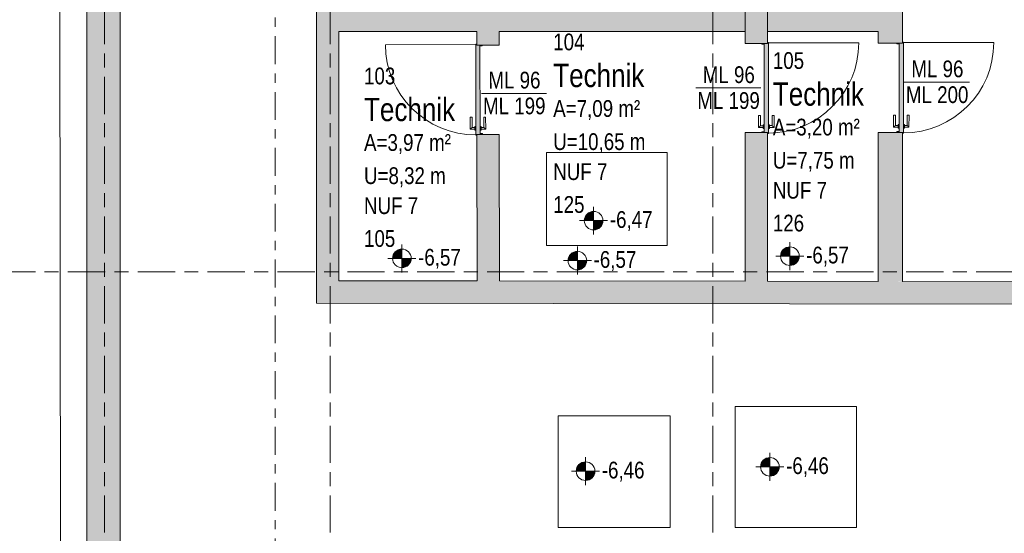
# Model space of a CAD drawing. Header units: metres. Extents: x -39 to 114, y -54 to 869.
# Tile 23 of 44: x -14.79 to -4.22, y -2.83 to 2.69. Entities that reach past the tile are written whole.
import ezdxf

# ---------------------------------------------------------------- set-up
doc = ezdxf.new("R2010")
doc.units = ezdxf.units.M
doc.linetypes.add('_Rasterlinie_', pattern=[0.75, 0.4, -0.1, 0.15, -0.1])
doc.linetypes.add('_Schnittlinie_', pattern=[0.6, 0.3, -0.1, 0.1, -0.1])
for name, color, linetype, lineweight in [('A_Geschossdecken', 7, 'Continuous', 5), ('A_Hoehenkoten', 124, 'Continuous', 5), ('A_Raster', 128, 'Continuous', 5), ('A_Raum-Txt', 16, 'Continuous', 5), ('A_Symbol-S_A', 172, 'Continuous', 5), ('A_Tuer', 128, 'Continuous', 5), ('A_Türen_Element', 128, 'Continuous', 5), ('A_Türen_Rahmen', 128, 'Continuous', 5), ('A_Wand', 244, 'Continuous', 5), ('A_Wand_Schraff', 1, 'Continuous', 5), ('A_Öffnung', 128, 'Continuous', 5)]:
    doc.layers.add(name, color=color, linetype=linetype, lineweight=lineweight)
doc.styles.add('Arial', font='arial.ttf', dxfattribs={"width": 0.8, "height": 0.18})
doc.styles.add('Arial_B', font='txt', dxfattribs={"width": 0.8, "height": 0.25})

# ---------------------------------------------------------------- blocks, each defined once
blk = doc.blocks.new('TU DF 1 - Stahl-Eckzarge flächenbündig - DL - 940 x 1980-8580527-A-E-2- OK FFB')
at = {"layer": 'A_Tuer', "lineweight": 9}
h = blk.add_hatch(color=253, dxfattribs=at)
h.paths.add_polyline_path([(-0.49, 0.13), (-0.49, 0.12), (-0.488, 0.12), (-0.488, 0.128), (-0.485, 0.13)], flags=0)
h.paths.add_polyline_path([(-0.487, 0.128), (-0.487, 0.12), (-0.485, 0.12), (-0.485, 0.13)], flags=0)
h.paths.add_polyline_path([(-0.48, 0.085), (-0.48, 0.083), (-0.472, 0.083), (-0.472, 0.062), (-0.478, 0.062), (-0.478, 0.07), (-0.48, 0.07), (-0.48, 0.06), (-0.47, 0.06), (-0.47, 0.085), (-0.48, 0.085)], flags=0)
h.paths.add_polyline_path([(0.47, 0.085), (0.47, 0.06), (0.48, 0.06), (0.48, 0.07), (0.478, 0.07), (0.478, 0.062), (0.472, 0.062), (0.472, 0.083), (0.48, 0.083), (0.48, 0.085)], flags=0)
h.paths.add_polyline_path([(0.485, 0.13), (0.485, 0.12), (0.487, 0.12), (0.487, 0.128)], flags=0)
h.paths.add_polyline_path([(0.485, 0.13), (0.488, 0.128), (0.488, 0.12), (0.49, 0.12), (0.49, 0.13)], flags=0)
blk.add_hatch(color=253, dxfattribs=at).paths.add_polyline_path([(-0.481, 0.13), (-0.481, 0.12), (-0.48, 0.12), (-0.48, 0.085), (0.48, 0.085), (0.481, 0.13), (-0.468, 0.13)], flags=0)
at = {"layer": 'A_Tuer', "color": 250, "lineweight": 9}
for p, q in [((-0.435, 0.14), (-0.435, 0.13)), ((-0.435, 0.14), (-0.395, 0.14)), ((-0.425, 0.19), (-0.425, 0.14)), ((-0.295, 0.19), (-0.425, 0.19)), ((-0.425, 0.19), (-0.425, 0.14)), ((-0.295, 0.19), (-0.425, 0.19)), ((-0.405, 0.14), (-0.405, 0.17)), ((-0.405, 0.17), (-0.295, 0.17)), ((-0.405, 0.14), (-0.405, 0.17)), ((-0.405, 0.17), (-0.295, 0.17)), ((-0.395, 0.13), (-0.395, 0.14)), ((-0.295, 0.19), (-0.295, 0.17)), ((-0.295, 0.19), (-0.295, 0.17)), ((-0.435, 0.085), (-0.435, 0.075)), ((-0.395, 0.075), (-0.435, 0.075)), ((-0.425, 0.075), (-0.425, 0.025)), ((-0.425, 0.075), (-0.425, 0.025)), ((-0.425, 0.025), (-0.295, 0.025)), ((-0.425, 0.025), (-0.295, 0.025)), ((-0.405, 0.045), (-0.405, 0.075)), ((-0.405, 0.045), (-0.405, 0.075)), ((-0.295, 0.045), (-0.405, 0.045)), ((-0.295, 0.045), (-0.405, 0.045)), ((-0.395, 0.075), (-0.395, 0.085)), ((-0.295, 0.045), (-0.295, 0.025)), ((-0.295, 0.045), (-0.295, 0.025))]:
    blk.add_line(p, q, dxfattribs=at)
for points in [[(-0.405, 0.17), (-0.405, 0.17), (-0.405, 0.17), (-0.406, 0.171), (-0.406, 0.171), (-0.407, 0.172), (-0.407, 0.172), (-0.408, 0.173), (-0.409, 0.174), (-0.41, 0.175), (-0.411, 0.176), (-0.411, 0.176), (-0.412, 0.177), (-0.412, 0.177), (-0.413, 0.178), (-0.414, 0.179), (-0.414, 0.179), (-0.415, 0.18), (-0.416, 0.181), (-0.416, 0.181), (-0.417, 0.182), (-0.418, 0.183), (-0.418, 0.183), (-0.419, 0.184), (-0.419, 0.184), (-0.42, 0.185), (-0.421, 0.186), (-0.421, 0.186), (-0.422, 0.187), (-0.423, 0.188), (-0.423, 0.188), (-0.424, 0.189), (-0.424, 0.189), (-0.425, 0.19), (-0.425, 0.19), (-0.425, 0.19)], [(-0.405, 0.17), (-0.405, 0.17), (-0.405, 0.17), (-0.406, 0.171), (-0.406, 0.171), (-0.407, 0.172), (-0.407, 0.172), (-0.408, 0.173), (-0.409, 0.174), (-0.41, 0.175), (-0.411, 0.176), (-0.411, 0.176), (-0.412, 0.177), (-0.412, 0.177), (-0.413, 0.178), (-0.414, 0.179), (-0.414, 0.179), (-0.415, 0.18), (-0.416, 0.181), (-0.416, 0.181), (-0.417, 0.182), (-0.418, 0.183), (-0.418, 0.183), (-0.419, 0.184), (-0.419, 0.184), (-0.42, 0.185), (-0.421, 0.186), (-0.421, 0.186), (-0.422, 0.187), (-0.423, 0.188), (-0.423, 0.188), (-0.424, 0.189), (-0.424, 0.189), (-0.425, 0.19), (-0.425, 0.19), (-0.425, 0.19)], [(-0.425, 0.025), (-0.425, 0.025), (-0.425, 0.025), (-0.424, 0.026), (-0.424, 0.026), (-0.423, 0.027), (-0.423, 0.027), (-0.422, 0.028), (-0.421, 0.029), (-0.42, 0.03), (-0.419, 0.031), (-0.419, 0.031), (-0.418, 0.032), (-0.418, 0.032), (-0.417, 0.033), (-0.416, 0.034), (-0.416, 0.034), (-0.415, 0.035), (-0.414, 0.036), (-0.414, 0.036), (-0.413, 0.037), (-0.412, 0.038), (-0.412, 0.038), (-0.411, 0.039), (-0.411, 0.039), (-0.41, 0.04), (-0.409, 0.041), (-0.409, 0.041), (-0.408, 0.042), (-0.407, 0.043), (-0.407, 0.043), (-0.406, 0.044), (-0.406, 0.044), (-0.405, 0.045), (-0.405, 0.045), (-0.405, 0.045)], [(-0.425, 0.025), (-0.425, 0.025), (-0.425, 0.025), (-0.424, 0.026), (-0.424, 0.026), (-0.423, 0.027), (-0.423, 0.027), (-0.422, 0.028), (-0.421, 0.029), (-0.42, 0.03), (-0.419, 0.031), (-0.419, 0.031), (-0.418, 0.032), (-0.418, 0.032), (-0.417, 0.033), (-0.416, 0.034), (-0.416, 0.034), (-0.415, 0.035), (-0.414, 0.036), (-0.414, 0.036), (-0.413, 0.037), (-0.412, 0.038), (-0.412, 0.038), (-0.411, 0.039), (-0.411, 0.039), (-0.41, 0.04), (-0.409, 0.041), (-0.409, 0.041), (-0.408, 0.042), (-0.407, 0.043), (-0.407, 0.043), (-0.406, 0.044), (-0.406, 0.044), (-0.405, 0.045), (-0.405, 0.045), (-0.405, 0.045)]]:
    blk.add_open_spline(points, degree=3, knots=[0, 0, 0, 0, 0.083333, 0.125, 0.166667, 0.208333, 0.229167, 0.25, 0.291667, 0.333333, 0.354167, 0.375, 0.395833, 0.416667, 0.4375, 0.458333, 0.479167, 0.5, 0.520833, 0.541667, 0.5625, 0.583333, 0.604167, 0.625, 0.645833, 0.666667, 0.6875, 0.708333, 0.75, 0.770833, 0.791667, 0.833333, 0.875, 0.916667, 1, 1, 1, 1], dxfattribs=at)
at = {"layer": 'A_Türen_Element', "color": 250, "lineweight": 9}
for p, q in [((-0.481, 0.13), (0.481, 0.13)), ((-0.481, 0.12), (-0.481, 0.13)), ((0.481, 0.13), (0.481, 0.12)), ((0.48, 0.085), (-0.48, 0.085))]:
    blk.add_line(p, q, dxfattribs=at)
at = {"layer": 'A_Türen_Rahmen', "color": 250, "lineweight": 9}
for p, q in [((-0.485, 0.13), (-0.49, 0.13)), ((-0.49, 0.13), (-0.49, 0.12)), ((-0.488, 0.12), (-0.488, 0.128)), ((-0.488, 0.128), (-0.487, 0.128)), ((-0.487, 0.128), (-0.487, 0.12)), ((-0.485, 0.12), (-0.485, 0.13)), ((0.49, 0.13), (0.485, 0.13)), ((0.485, 0.13), (0.485, 0.12)), ((0.487, 0.12), (0.487, 0.128)), ((0.487, 0.128), (0.488, 0.128)), ((0.488, 0.128), (0.488, 0.12)), ((0.49, 0.12), (0.49, 0.13)), ((-0.47, 0.085), (-0.48, 0.085)), ((-0.48, 0.083), (-0.472, 0.083)), ((-0.478, 0.07), (-0.48, 0.07)), ((-0.48, 0.06), (-0.47, 0.06)), ((-0.478, 0.062), (-0.478, 0.07)), ((-0.472, 0.062), (-0.478, 0.062)), ((-0.472, 0.083), (-0.472, 0.062)), ((-0.47, 0.06), (-0.47, 0.085)), ((0.48, 0.085), (0.47, 0.085)), ((0.47, 0.085), (0.47, 0.06)), ((0.47, 0.06), (0.48, 0.06)), ((0.472, 0.062), (0.472, 0.083)), ((0.472, 0.083), (0.48, 0.083)), ((0.478, 0.062), (0.472, 0.062)), ((0.48, 0.07), (0.478, 0.07)), ((0.478, 0.07), (0.478, 0.062))]:
    blk.add_line(p, q, dxfattribs=at)
at = {"layer": 'A_Öffnung', "color": 250, "lineweight": 9}
blk.add_line((0.485, 0.13), (0.485, 1.1), dxfattribs=at)
blk.add_arc((0.485, 0.13), 0.97, 90, 180, dxfattribs=at)
blk = doc.blocks.new('TU DF 1 - Stahl-Eckzarge flächenbündig - DL - 940 x 1980-8580528-A-E-2- OK FFB')
at = {"layer": 'A_Tuer', "lineweight": 9}
h = blk.add_hatch(color=253, dxfattribs=at)
h.paths.add_polyline_path([(-0.49, -0.12), (-0.49, -0.13), (-0.487, -0.129), (-0.488, -0.128), (-0.488, -0.12)], flags=0)
h.paths.add_polyline_path([(-0.487, -0.12), (-0.487, -0.128), (-0.485, -0.13), (-0.485, -0.12), (-0.487, -0.12)], flags=0)
h.paths.add_polyline_path([(-0.48, -0.06), (-0.48, -0.07), (-0.478, -0.07), (-0.478, -0.062), (-0.472, -0.062), (-0.472, -0.083), (-0.48, -0.083), (-0.48, -0.085), (-0.47, -0.085), (-0.47, -0.06), (-0.48, -0.06)], flags=0)
h.paths.add_polyline_path([(0.47, -0.06), (0.47, -0.085), (0.48, -0.084), (0.48, -0.083), (0.472, -0.083), (0.472, -0.062), (0.478, -0.062), (0.478, -0.07), (0.48, -0.07), (0.48, -0.06)], flags=0)
h.paths.add_polyline_path([(0.485, -0.13), (0.49, -0.13), (0.49, -0.12), (0.488, -0.12), (0.488, -0.128)], flags=0)
h.paths.add_polyline_path([(0.485, -0.12), (0.485, -0.13), (0.487, -0.128), (0.487, -0.12)], flags=0)
blk.add_hatch(color=253, dxfattribs=at).paths.add_polyline_path([(-0.481, -0.12), (-0.481, -0.13), (0.481, -0.13), (0.48, -0.085), (-0.48, -0.085), (-0.48, -0.12)], flags=0)
at = {"layer": 'A_Tuer', "color": 250, "lineweight": 9}
for p, q in [((-0.435, -0.075), (-0.435, -0.085)), ((-0.435, -0.075), (-0.395, -0.075)), ((-0.425, -0.025), (-0.425, -0.075)), ((-0.295, -0.025), (-0.425, -0.025)), ((-0.425, -0.025), (-0.425, -0.075)), ((-0.295, -0.025), (-0.425, -0.025)), ((-0.405, -0.075), (-0.405, -0.045)), ((-0.405, -0.045), (-0.295, -0.045)), ((-0.405, -0.075), (-0.405, -0.045)), ((-0.405, -0.045), (-0.295, -0.045)), ((-0.395, -0.085), (-0.395, -0.075)), ((-0.295, -0.025), (-0.295, -0.045)), ((-0.295, -0.025), (-0.295, -0.045)), ((-0.435, -0.13), (-0.435, -0.14)), ((-0.395, -0.14), (-0.435, -0.14)), ((-0.425, -0.14), (-0.425, -0.19)), ((-0.425, -0.14), (-0.425, -0.19)), ((-0.425, -0.19), (-0.295, -0.19)), ((-0.425, -0.19), (-0.295, -0.19)), ((-0.405, -0.17), (-0.405, -0.14)), ((-0.405, -0.17), (-0.405, -0.14)), ((-0.295, -0.17), (-0.405, -0.17)), ((-0.295, -0.17), (-0.405, -0.17)), ((-0.395, -0.14), (-0.395, -0.13)), ((-0.295, -0.17), (-0.295, -0.19)), ((-0.295, -0.17), (-0.295, -0.19))]:
    blk.add_line(p, q, dxfattribs=at)
for points in [[(-0.405, -0.045), (-0.405, -0.045), (-0.405, -0.045), (-0.406, -0.044), (-0.406, -0.044), (-0.407, -0.043), (-0.407, -0.043), (-0.408, -0.042), (-0.409, -0.041), (-0.41, -0.04), (-0.411, -0.039), (-0.411, -0.039), (-0.412, -0.038), (-0.412, -0.038), (-0.413, -0.037), (-0.414, -0.036), (-0.414, -0.036), (-0.415, -0.035), (-0.416, -0.034), (-0.416, -0.034), (-0.417, -0.033), (-0.418, -0.032), (-0.418, -0.032), (-0.419, -0.031), (-0.419, -0.031), (-0.42, -0.03), (-0.421, -0.029), (-0.421, -0.029), (-0.422, -0.028), (-0.423, -0.027), (-0.423, -0.027), (-0.424, -0.026), (-0.424, -0.026), (-0.425, -0.025), (-0.425, -0.025), (-0.425, -0.025)], [(-0.405, -0.045), (-0.405, -0.045), (-0.405, -0.045), (-0.406, -0.044), (-0.406, -0.044), (-0.407, -0.043), (-0.407, -0.043), (-0.408, -0.042), (-0.409, -0.041), (-0.41, -0.04), (-0.411, -0.039), (-0.411, -0.039), (-0.412, -0.038), (-0.412, -0.038), (-0.413, -0.037), (-0.414, -0.036), (-0.414, -0.036), (-0.415, -0.035), (-0.416, -0.034), (-0.416, -0.034), (-0.417, -0.033), (-0.418, -0.032), (-0.418, -0.032), (-0.419, -0.031), (-0.419, -0.031), (-0.42, -0.03), (-0.421, -0.029), (-0.421, -0.029), (-0.422, -0.028), (-0.423, -0.027), (-0.423, -0.027), (-0.424, -0.026), (-0.424, -0.026), (-0.425, -0.025), (-0.425, -0.025), (-0.425, -0.025)], [(-0.425, -0.19), (-0.425, -0.19), (-0.425, -0.19), (-0.424, -0.189), (-0.424, -0.189), (-0.423, -0.188), (-0.423, -0.188), (-0.422, -0.187), (-0.421, -0.186), (-0.42, -0.185), (-0.419, -0.184), (-0.419, -0.184), (-0.418, -0.183), (-0.418, -0.183), (-0.417, -0.182), (-0.416, -0.181), (-0.416, -0.181), (-0.415, -0.18), (-0.414, -0.179), (-0.414, -0.179), (-0.413, -0.178), (-0.412, -0.177), (-0.412, -0.177), (-0.411, -0.176), (-0.411, -0.176), (-0.41, -0.175), (-0.409, -0.174), (-0.409, -0.174), (-0.408, -0.173), (-0.407, -0.172), (-0.407, -0.172), (-0.406, -0.171), (-0.406, -0.171), (-0.405, -0.17), (-0.405, -0.17), (-0.405, -0.17)], [(-0.425, -0.19), (-0.425, -0.19), (-0.425, -0.19), (-0.424, -0.189), (-0.424, -0.189), (-0.423, -0.188), (-0.423, -0.188), (-0.422, -0.187), (-0.421, -0.186), (-0.42, -0.185), (-0.419, -0.184), (-0.419, -0.184), (-0.418, -0.183), (-0.418, -0.183), (-0.417, -0.182), (-0.416, -0.181), (-0.416, -0.181), (-0.415, -0.18), (-0.414, -0.179), (-0.414, -0.179), (-0.413, -0.178), (-0.412, -0.177), (-0.412, -0.177), (-0.411, -0.176), (-0.411, -0.176), (-0.41, -0.175), (-0.409, -0.174), (-0.409, -0.174), (-0.408, -0.173), (-0.407, -0.172), (-0.407, -0.172), (-0.406, -0.171), (-0.406, -0.171), (-0.405, -0.17), (-0.405, -0.17), (-0.405, -0.17)]]:
    blk.add_open_spline(points, degree=3, knots=[0, 0, 0, 0, 0.083333, 0.125, 0.166667, 0.208333, 0.229167, 0.25, 0.291667, 0.333333, 0.354167, 0.375, 0.395833, 0.416667, 0.4375, 0.458333, 0.479167, 0.5, 0.520833, 0.541667, 0.5625, 0.583333, 0.604167, 0.625, 0.645833, 0.666667, 0.6875, 0.708333, 0.75, 0.770833, 0.791667, 0.833333, 0.875, 0.916667, 1, 1, 1, 1], dxfattribs=at)
at = {"layer": 'A_Türen_Element', "color": 250, "lineweight": 9}
for p, q in [((0.48, -0.085), (-0.48, -0.085)), ((-0.481, -0.12), (-0.481, -0.13)), ((-0.481, -0.13), (0.481, -0.13)), ((0.481, -0.13), (0.481, -0.12))]:
    blk.add_line(p, q, dxfattribs=at)
at = {"layer": 'A_Türen_Rahmen', "color": 250, "lineweight": 9}
for p, q in [((-0.48, -0.06), (-0.47, -0.06)), ((-0.478, -0.07), (-0.48, -0.07)), ((-0.48, -0.083), (-0.472, -0.083)), ((-0.47, -0.085), (-0.48, -0.085)), ((-0.478, -0.062), (-0.478, -0.07)), ((-0.472, -0.062), (-0.478, -0.062)), ((-0.472, -0.083), (-0.472, -0.062)), ((-0.47, -0.06), (-0.47, -0.085)), ((0.47, -0.06), (0.48, -0.06)), ((0.47, -0.085), (0.47, -0.06)), ((0.48, -0.085), (0.47, -0.085)), ((0.472, -0.062), (0.472, -0.083)), ((0.478, -0.062), (0.472, -0.062)), ((0.472, -0.083), (0.48, -0.083)), ((0.478, -0.07), (0.478, -0.062)), ((0.48, -0.07), (0.478, -0.07)), ((-0.49, -0.13), (-0.49, -0.12)), ((-0.485, -0.13), (-0.49, -0.13)), ((-0.488, -0.12), (-0.488, -0.128)), ((-0.488, -0.128), (-0.487, -0.128)), ((-0.487, -0.128), (-0.487, -0.12)), ((-0.485, -0.12), (-0.485, -0.13)), ((0.485, -0.13), (0.485, -0.12)), ((0.49, -0.13), (0.485, -0.13)), ((0.487, -0.12), (0.487, -0.128)), ((0.487, -0.128), (0.488, -0.128)), ((0.488, -0.128), (0.488, -0.12)), ((0.49, -0.12), (0.49, -0.13))]:
    blk.add_line(p, q, dxfattribs=at)
at = {"layer": 'A_Öffnung', "color": 250, "lineweight": 9}
blk.add_line((0.485, -0.13), (0.485, -1.1), dxfattribs=at)
blk.add_arc((0.485, -0.13), 0.97, 180, 270, dxfattribs=at)
blk = doc.blocks.new('TU DF 1 - Stahl-Eckzarge flächenbündig - DL - 940 x 1990-V17-A-E-2- OK FFB')
at = {"layer": 'A_Tuer', "lineweight": 9}
h = blk.add_hatch(color=253, dxfattribs=at)
h.paths.add_polyline_path([(-0.49, -0.14), (-0.485, -0.14), (-0.488, -0.138), (-0.488, -0.13), (-0.49, -0.13)], flags=0)
h.paths.add_polyline_path([(-0.487, -0.138), (-0.485, -0.14), (-0.485, -0.13), (-0.487, -0.13)], flags=0)
h.paths.add_polyline_path([(-0.48, -0.095), (-0.47, -0.095), (-0.47, -0.07), (-0.48, -0.07), (-0.48, -0.08), (-0.478, -0.08), (-0.478, -0.072), (-0.472, -0.072), (-0.472, -0.093), (-0.48, -0.093), (-0.48, -0.094)], flags=0)
h.paths.add_polyline_path([(0.47, -0.095), (0.48, -0.094), (0.48, -0.093), (0.472, -0.093), (0.472, -0.072), (0.478, -0.072), (0.478, -0.08), (0.48, -0.08), (0.48, -0.07), (0.47, -0.07)], flags=0)
h.paths.add_polyline_path([(0.485, -0.14), (0.49, -0.14), (0.49, -0.13), (0.488, -0.13), (0.488, -0.138)], flags=0)
h.paths.add_polyline_path([(0.485, -0.14), (0.487, -0.138), (0.487, -0.13), (0.485, -0.13), (0.485, -0.131)], flags=0)
blk.add_hatch(color=253, dxfattribs=at).paths.add_polyline_path([(-0.481, -0.14), (0.481, -0.14), (0.48, -0.095), (-0.48, -0.095), (-0.481, -0.13)], flags=0)
at = {"layer": 'A_Tuer', "color": 250, "lineweight": 9}
for p, q in [((-0.435, -0.085), (-0.435, -0.095)), ((-0.435, -0.085), (-0.395, -0.085)), ((-0.425, -0.035), (-0.425, -0.085)), ((-0.295, -0.035), (-0.425, -0.035)), ((-0.425, -0.035), (-0.425, -0.085)), ((-0.295, -0.035), (-0.425, -0.035)), ((-0.405, -0.085), (-0.405, -0.055)), ((-0.405, -0.055), (-0.295, -0.055)), ((-0.405, -0.085), (-0.405, -0.055)), ((-0.405, -0.055), (-0.295, -0.055)), ((-0.395, -0.095), (-0.395, -0.085)), ((-0.295, -0.035), (-0.295, -0.055)), ((-0.295, -0.035), (-0.295, -0.055)), ((-0.435, -0.14), (-0.435, -0.15)), ((-0.395, -0.15), (-0.435, -0.15)), ((-0.425, -0.15), (-0.425, -0.2)), ((-0.425, -0.15), (-0.425, -0.2)), ((-0.425, -0.2), (-0.295, -0.2)), ((-0.425, -0.2), (-0.295, -0.2)), ((-0.405, -0.18), (-0.405, -0.15)), ((-0.405, -0.18), (-0.405, -0.15)), ((-0.295, -0.18), (-0.405, -0.18)), ((-0.295, -0.18), (-0.405, -0.18)), ((-0.395, -0.15), (-0.395, -0.14)), ((-0.295, -0.18), (-0.295, -0.2)), ((-0.295, -0.18), (-0.295, -0.2))]:
    blk.add_line(p, q, dxfattribs=at)
for points in [[(-0.405, -0.055), (-0.405, -0.055), (-0.405, -0.055), (-0.406, -0.054), (-0.406, -0.054), (-0.407, -0.053), (-0.407, -0.053), (-0.408, -0.052), (-0.409, -0.051), (-0.41, -0.05), (-0.411, -0.049), (-0.411, -0.049), (-0.412, -0.048), (-0.412, -0.048), (-0.413, -0.047), (-0.414, -0.046), (-0.414, -0.046), (-0.415, -0.045), (-0.416, -0.044), (-0.416, -0.044), (-0.417, -0.043), (-0.418, -0.042), (-0.418, -0.042), (-0.419, -0.041), (-0.419, -0.041), (-0.42, -0.04), (-0.421, -0.039), (-0.421, -0.039), (-0.422, -0.038), (-0.423, -0.037), (-0.423, -0.037), (-0.424, -0.036), (-0.424, -0.036), (-0.425, -0.035), (-0.425, -0.035), (-0.425, -0.035)], [(-0.405, -0.055), (-0.405, -0.055), (-0.405, -0.055), (-0.406, -0.054), (-0.406, -0.054), (-0.407, -0.053), (-0.407, -0.053), (-0.408, -0.052), (-0.409, -0.051), (-0.41, -0.05), (-0.411, -0.049), (-0.411, -0.049), (-0.412, -0.048), (-0.412, -0.048), (-0.413, -0.047), (-0.414, -0.046), (-0.414, -0.046), (-0.415, -0.045), (-0.416, -0.044), (-0.416, -0.044), (-0.417, -0.043), (-0.418, -0.042), (-0.418, -0.042), (-0.419, -0.041), (-0.419, -0.041), (-0.42, -0.04), (-0.421, -0.039), (-0.421, -0.039), (-0.422, -0.038), (-0.423, -0.037), (-0.423, -0.037), (-0.424, -0.036), (-0.424, -0.036), (-0.425, -0.035), (-0.425, -0.035), (-0.425, -0.035)], [(-0.425, -0.2), (-0.425, -0.2), (-0.425, -0.2), (-0.424, -0.199), (-0.424, -0.199), (-0.423, -0.198), (-0.423, -0.198), (-0.422, -0.197), (-0.421, -0.196), (-0.42, -0.195), (-0.419, -0.194), (-0.419, -0.194), (-0.418, -0.193), (-0.418, -0.193), (-0.417, -0.192), (-0.416, -0.191), (-0.416, -0.191), (-0.415, -0.19), (-0.414, -0.189), (-0.414, -0.189), (-0.413, -0.188), (-0.412, -0.187), (-0.412, -0.187), (-0.411, -0.186), (-0.411, -0.186), (-0.41, -0.185), (-0.409, -0.184), (-0.409, -0.184), (-0.408, -0.183), (-0.407, -0.182), (-0.407, -0.182), (-0.406, -0.181), (-0.406, -0.181), (-0.405, -0.18), (-0.405, -0.18), (-0.405, -0.18)], [(-0.425, -0.2), (-0.425, -0.2), (-0.425, -0.2), (-0.424, -0.199), (-0.424, -0.199), (-0.423, -0.198), (-0.423, -0.198), (-0.422, -0.197), (-0.421, -0.196), (-0.42, -0.195), (-0.419, -0.194), (-0.419, -0.194), (-0.418, -0.193), (-0.418, -0.193), (-0.417, -0.192), (-0.416, -0.191), (-0.416, -0.191), (-0.415, -0.19), (-0.414, -0.189), (-0.414, -0.189), (-0.413, -0.188), (-0.412, -0.187), (-0.412, -0.187), (-0.411, -0.186), (-0.411, -0.186), (-0.41, -0.185), (-0.409, -0.184), (-0.409, -0.184), (-0.408, -0.183), (-0.407, -0.182), (-0.407, -0.182), (-0.406, -0.181), (-0.406, -0.181), (-0.405, -0.18), (-0.405, -0.18), (-0.405, -0.18)]]:
    blk.add_open_spline(points, degree=3, knots=[0, 0, 0, 0, 0.083333, 0.125, 0.166667, 0.208333, 0.229167, 0.25, 0.291667, 0.333333, 0.354167, 0.375, 0.395833, 0.416667, 0.4375, 0.458333, 0.479167, 0.5, 0.520833, 0.541667, 0.5625, 0.583333, 0.604167, 0.625, 0.645833, 0.666667, 0.6875, 0.708333, 0.75, 0.770833, 0.791667, 0.833333, 0.875, 0.916667, 1, 1, 1, 1], dxfattribs=at)
at = {"layer": 'A_Türen_Element', "color": 250, "lineweight": 9}
for p, q in [((0.48, -0.095), (-0.48, -0.095)), ((-0.481, -0.13), (-0.481, -0.14)), ((-0.481, -0.14), (0.481, -0.14)), ((0.481, -0.14), (0.481, -0.13))]:
    blk.add_line(p, q, dxfattribs=at)
at = {"layer": 'A_Türen_Rahmen', "color": 250, "lineweight": 9}
for p, q in [((-0.48, -0.07), (-0.47, -0.07)), ((-0.478, -0.08), (-0.48, -0.08)), ((-0.48, -0.093), (-0.472, -0.093)), ((-0.47, -0.095), (-0.48, -0.095)), ((-0.478, -0.072), (-0.478, -0.08)), ((-0.472, -0.072), (-0.478, -0.072)), ((-0.472, -0.093), (-0.472, -0.072)), ((-0.47, -0.07), (-0.47, -0.095)), ((0.47, -0.07), (0.48, -0.07)), ((0.47, -0.095), (0.47, -0.07)), ((0.48, -0.095), (0.47, -0.095)), ((0.472, -0.072), (0.472, -0.093)), ((0.478, -0.072), (0.472, -0.072)), ((0.472, -0.093), (0.48, -0.093)), ((0.478, -0.08), (0.478, -0.072)), ((0.48, -0.08), (0.478, -0.08)), ((-0.49, -0.14), (-0.49, -0.13)), ((-0.485, -0.14), (-0.49, -0.14)), ((-0.488, -0.13), (-0.488, -0.138)), ((-0.488, -0.138), (-0.487, -0.138)), ((-0.487, -0.138), (-0.487, -0.13)), ((-0.485, -0.13), (-0.485, -0.14)), ((0.485, -0.14), (0.485, -0.13)), ((0.49, -0.14), (0.485, -0.14)), ((0.487, -0.13), (0.487, -0.138)), ((0.487, -0.138), (0.488, -0.138)), ((0.488, -0.138), (0.488, -0.13)), ((0.49, -0.13), (0.49, -0.14))]:
    blk.add_line(p, q, dxfattribs=at)
at = {"layer": 'A_Öffnung', "color": 250, "lineweight": 9}
blk.add_line((0.485, -0.14), (0.485, -1.11), dxfattribs=at)
blk.add_arc((0.485, -0.14), 0.97, 180, 270, dxfattribs=at)
blk = doc.blocks.new('Höhenkoten - Kreuz gefüllt-6114407-A-E-2- OK FFB')
at = {"layer": 'A_Hoehenkoten'}
h = blk.add_hatch(color=256, dxfattribs=at)
edge = h.paths.add_edge_path(flags=0)
edge.add_line((0.001, 0.0014), (0, 0.0014))
edge.add_line((0, 0.0014), (0, 0.0024))
edge.add_arc((0, 0.0014), 0.001, 0, 90, ccw=False)
h = blk.add_hatch(color=256, dxfattribs=at)
edge = h.paths.add_edge_path(flags=0)
edge.add_line((-0.001, 0.0014), (0, 0.0014))
edge.add_line((0, 0.0014), (0, 0.0004))
edge.add_arc((0, 0.0014), 0.001, 180, 270, ccw=False)
for p, q in [((0, 0.0029), (0, -0.0001)), ((0, 0.0014), (0, 0.0024)), ((0, 0.0024), (0, 0.0014)), ((0, 0.0024), (0, 0.0014)), ((0, 0.0014), (0, 0.0024)), ((-0.0015, 0.0014), (0.0015, 0.0014)), ((-0.001, 0.0014), (0, 0.0014)), ((0, 0.0014), (-0.001, 0.0014)), ((0, 0.0014), (-0.001, 0.0014)), ((-0.001, 0.0014), (0, 0.0014)), ((0.001, 0.0014), (0, 0.0014)), ((0, 0.0014), (0, 0.0004)), ((0, 0.0004), (0, 0.0014)), ((0, 0.0014), (0.001, 0.0014)), ((0, 0.0014), (0.001, 0.0014)), ((0.001, 0.0014), (0, 0.0014)), ((0, 0.0014), (0, 0.0004)), ((0, 0.0004), (0, 0.0014))]:
    blk.add_line(p, q, dxfattribs=at)
for start, end in [(90, 180), (90, 180), (360, 90), (360, 90), (180, 270), (180, 270), (270, 0), (270, 360)]:
    blk.add_arc((0, 0.0014), 0.001, start, end, dxfattribs=at)
blk = doc.blocks.new('Beschriftung Türen DL oder ML - Durchgangslichte mit Kennzeichen-6113498-A-E-2- OK FFB')
at = {"layer": 'A_Tuer'}
blk.add_line((0, 0.00349), (0, -0.00351), dxfattribs=at)

msp = doc.modelspace()

# ---------------------------------------------------------------- hatches: boundary and pattern name
at = {"layer": 'A_Wand_Schraff', "lineweight": 9}
h = msp.add_hatch(color=253, dxfattribs=at)
h.paths.add_polyline_path([(-9.6378, -0.1172), (-9.6399, 1.4585), (-9.8799, 1.4582), (-9.8778, -0.1168)], flags=0)
h.paths.add_polyline_path([(-9.8812, 2.4182), (-9.6412, 2.4185), (-9.6439, 4.4185), (-9.8839, 4.4182), (-9.8814, 2.5653)], flags=0)
h.paths.add_polyline_path([(-9.8852, 5.3782), (-9.6452, 5.3785), (-9.6479, 7.3585), (-9.8879, 7.3582), (-9.8854, 5.5153)], flags=0)
h.paths.add_polyline_path([(-9.8892, 8.3182), (-9.6492, 8.3185), (-9.6519, 10.2985), (-9.8919, 10.2982), (-9.8893, 8.3934)], flags=0)
h.paths.add_polyline_path([(-9.8932, 11.2582), (-9.6532, 11.2585), (-9.6558, 13.2185), (-9.8958, 13.2182), (-9.8933, 11.3953)], flags=0)
h.paths.add_polyline_path([(-9.8971, 14.1782), (-9.6571, 14.1785), (-9.6598, 16.1585), (-9.8998, 16.1582), (-9.8973, 14.3253)], flags=0)
h.paths.add_polyline_path([(-9.9011, 17.1182), (-9.6611, 17.1185), (-9.6638, 19.1135), (-9.9038, 19.1132), (-9.9013, 17.2803)], flags=0)
h.paths.add_polyline_path([(-9.9051, 20.0732), (-9.6651, 20.0735), (-9.6675, 21.8935), (-9.9075, 21.8932), (-9.9053, 20.2053)], flags=0)
h.paths.add_polyline_path([(-9.9088, 22.8532), (-9.6688, 22.8535), (-9.6694, 23.2465), (-9.9094, 23.2465)], flags=0)
for points in [[(-11.3605, -0.3547), (-11.3605, 22.7889), (-11.6005, 22.7026), (-11.6005, -0.3544)], [(-14.0691, -14.9757), (-13.7091, -14.9746), (-13.7091, 6.4166), (-14.0691, 6.4166), (-14.0691, -14.3286)], [(-3.0905, -0.3665), (-3.0905, -0.1265), (-11.3605, -0.1147), (-11.3605, -0.3547), (-4.2625, -0.3648)]]:
    msp.add_hatch(color=253, dxfattribs=at).paths.add_polyline_path(points, flags=0)
h = msp.add_hatch(color=253, dxfattribs=at)
h.paths.add_polyline_path([(-5.3111, -0.1233), (-5.31, 1.4797), (-5.57, 1.4798), (-5.5711, -0.1229)], flags=0)
h.paths.add_polyline_path([(-5.3093, 2.4397), (-5.308, 4.4121), (-5.568, 4.4123), (-5.5693, 2.4398)], flags=0)
h.paths.add_polyline_path([(-5.3073, 5.3721), (-5.3059, 7.3565), (-5.5659, 7.3567), (-5.5673, 5.3723)], flags=0)
h.paths.add_polyline_path([(-5.3053, 8.3165), (-5.3039, 10.2995), (-5.5639, 10.2997), (-5.5653, 8.3167)], flags=0)
h.paths.add_polyline_path([(-5.3033, 11.2595), (-5.3019, 13.2288), (-5.5619, 13.229), (-5.5633, 11.2597)], flags=0)
h.paths.add_polyline_path([(-5.3012, 14.1888), (-5.2999, 16.1726), (-5.5599, 16.1728), (-5.5612, 14.189)], flags=0)
h.paths.add_polyline_path([(-5.2992, 17.1326), (-5.2992, 17.1673), (-5.5592, 17.1441), (-5.5592, 17.1328)], flags=0)
h = msp.add_hatch(color=253, dxfattribs=at)
h.paths.add_polyline_path([(-6.7588, -0.1213), (-6.7591, 1.4768), (-6.9991, 1.4767), (-6.9988, -0.1209)], flags=0)
h.paths.add_polyline_path([(-6.9993, 2.4367), (-6.7593, 2.4368), (-6.7598, 4.4168), (-6.9998, 4.4167), (-6.9994, 2.7129)], flags=0)
h.paths.add_polyline_path([(-7, 5.3767), (-6.76, 5.3768), (-6.7604, 7.3568), (-7.0004, 7.3567), (-7, 5.5531)], flags=0)
h.paths.add_polyline_path([(-7.0006, 8.3167), (-6.7606, 8.3168), (-6.7611, 10.2968), (-7.0011, 10.2967), (-7.0006, 8.3934)], flags=0)
h.paths.add_polyline_path([(-7.0013, 11.2567), (-6.7613, 11.2568), (-6.7614, 11.7418), (-7.0014, 11.7417), (-7.0013, 11.3953)], flags=0)
h.paths.add_polyline_path([(-7.0016, 12.9917), (-6.7616, 12.9918), (-6.7617, 13.2368), (-7.0017, 13.2367), (-7.0016, 13.0088)], flags=0)
h.paths.add_polyline_path([(-7.0019, 14.1967), (-6.7619, 14.1968), (-6.7623, 16.1691), (-7.0023, 16.1691), (-7.0022, 15.494)], flags=0)
h = msp.add_hatch(color=253, dxfattribs=at)
h.paths.add_polyline_path([(-5.5692, 2.5653), (-5.5691, 2.8053), (-6.7594, 2.8053), (-6.7594, 2.5653), (-6.3266, 2.5653)], flags=0)
h.paths.add_polyline_path([(-7.3586, 2.5653), (-6.9994, 2.5653), (-6.9994, 2.8053), (-9.6417, 2.8053), (-9.6414, 2.5653), (-8.3906, 2.5653)], flags=0)
h.paths.add_polyline_path([(-9.8814, 2.5653), (-9.8817, 2.8053), (-11.3605, 2.8053), (-11.3605, 2.5653), (-10.4547, 2.5653)], flags=0)

# ---------------------------------------------------------------- linework, layer by layer
at = {"layer": 'A_Geschossdecken', "color": 253, "lineweight": 9}
for p, q in [((-14.3755, 22.108), (-14.331, -20.5786)), ((-7.8358, 1.2641), (-9.1307, 1.2641)), ((-9.1307, 1.2641), (-9.1307, 0.2641)), ((-7.8358, 0.2641), (-7.8358, 1.2641)), ((-9.1307, 0.2641), (-7.8358, 0.2641)), ((-5.8048, -1.4662), (-7.1048, -1.4662)), ((-7.1048, -1.4662), (-7.1048, -2.7662)), ((-5.8048, -2.7662), (-5.8048, -1.4662)), ((-7.8051, -1.5671), (-9.0051, -1.5671)), ((-9.0051, -1.5671), (-9.0051, -2.7671)), ((-7.8051, -2.7671), (-7.8051, -1.5671)), ((-9.0051, -2.7671), (-7.8051, -2.7671)), ((-7.1048, -2.7662), (-5.8048, -2.7662))]:
    msp.add_line(p, q, dxfattribs=at)
at = {"layer": 'A_Raster', "linetype": '_Rasterlinie_', "lineweight": 9}
for p, q in [((-13.8786, -53.073), (-13.8786, 37.0725)), ((-11.4542, -53.073), (-11.4542, 37.0725)), ((-7.346, -53.073), (-7.346, 37.0725)), ((31.1297, -0.0184), (-37.7073, -0.0184))]:
    msp.add_line(p, q, dxfattribs=at)
at = {"layer": 'A_Symbol-S_A', "linetype": '_Schnittlinie_', "lineweight": 9}
msp.add_line((-12.0459, -31.9872), (-12.0459, 27.094), dxfattribs=at)
at = {"layer": 'A_Wand', "color": 250, "lineweight": 9}
for p, q in [((-11.6005, 22.7026), (-11.6005, -0.3544)), ((-14.0691, 6.4166), (-14.0691, -15.2557)), ((-13.7091, -14.9747), (-13.7091, 6.4166)), ((-6.9998, 4.4167), (-6.9993, 2.4367)), ((-6.7593, 2.4368), (-6.7598, 4.4168)), ((-5.3093, 2.4397), (-5.308, 4.4121)), ((-11.3605, 2.5653), (-9.8814, 2.5653)), ((-11.3605, -0.1147), (-11.3605, 2.5653)), ((-9.8814, 2.5653), (-9.8812, 2.4182)), ((-9.6412, 2.4185), (-9.6414, 2.5653)), ((-9.6414, 2.5653), (-6.9994, 2.5653)), ((-6.7594, 2.5653), (-5.5692, 2.5653)), ((-5.5692, 2.5653), (-5.5693, 2.4398)), ((-6.9993, 2.4367), (-6.7593, 2.4368)), ((-5.5693, 2.4398), (-5.3093, 2.4397)), ((-9.8812, 2.4182), (-9.6412, 2.4185)), ((-9.6399, 1.4585), (-9.8799, 1.4582)), ((-9.8799, 1.4582), (-9.8778, -0.1168)), ((-9.6378, -0.1172), (-9.6399, 1.4585)), ((-6.7591, 1.4768), (-6.9991, 1.4767)), ((-6.9991, 1.4767), (-6.9988, -0.1209)), ((-6.7588, -0.1213), (-6.7591, 1.4768)), ((-5.57, 1.4798), (-5.5711, -0.1229)), ((-5.31, 1.4797), (-5.57, 1.4798)), ((-5.3111, -0.1233), (-5.31, 1.4797)), ((-9.8778, -0.1168), (-11.3605, -0.1147)), ((-6.9988, -0.1209), (-9.6378, -0.1172)), ((-5.5711, -0.1229), (-6.7588, -0.1213)), ((-3.3305, -0.1261), (-5.3111, -0.1233)), ((-11.6005, -0.3544), (-3.0905, -0.3665))]:
    msp.add_line(p, q, dxfattribs=at)

# ---------------------------------------------------------------- block references
at = {"layer": 'A_Hoehenkoten', "extrusion": (0, 0, -1), "xscale": 99.99999999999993, "yscale": 99.99999999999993, "zscale": 99.99999999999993}
for p in [(8.626, 0.3908), (10.6848, -0.0148), (8.8004, -0.0387), (6.5186, 0.009), (6.7334, -2.255), (8.7124, -2.3024)]:
    msp.add_blockref('Höhenkoten - Kreuz gefüllt-6114407-A-E-2- OK FFB', p, dxfattribs=at)
at = {"layer": 'A_Tuer', "color": 250, "lineweight": 9}
for name, p, rotation in [('TU DF 1 - Stahl-Eckzarge flächenbündig - DL - 940 x 1980-8580528-A-E-2- OK FFB', (-6.8792, 1.9568), 90.01247267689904), ('TU DF 1 - Stahl-Eckzarge flächenbündig - DL - 940 x 1990-V17-A-E-2- OK FFB', (-5.4397, 1.9598), 89.9605929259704), ('TU DF 1 - Stahl-Eckzarge flächenbündig - DL - 940 x 1980-8580527-A-E-2- OK FFB', (-9.7606, 1.9383), 90.07746405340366)]:
    msp.add_blockref(name, p, dxfattribs=dict(at, rotation=rotation))
at = {"layer": 'A_Tuer'}
for p, xscale, yscale, zscale, rotation in [((-4.9397, 2.0198), 99.99999999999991, 99.99999999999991, 99.99999999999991, 269.9605929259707), ((-7.1792, 1.9568), 99.99999999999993, 99.99999999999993, 99.99999999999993, 270.0124726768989), ((-9.4806, 1.8983), 99.99999999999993, 99.99999999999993, 99.99999999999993, 270.0774640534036)]:
    msp.add_blockref('Beschriftung Türen DL oder ML - Durchgangslichte mit Kennzeichen-6113498-A-E-2- OK FFB', p, dxfattribs=dict(at, xscale=xscale, yscale=yscale, zscale=zscale, rotation=rotation))

# ---------------------------------------------------------------- texts
at = {"layer": 'A_Hoehenkoten', "char_height": 0.18, "width": 0.542095, "attachment_point": 1, "line_spacing_factor": 0.941778, "style": 'Arial'}
for s, insert in [('-6,47', (-8.4519, 0.633)), ('-6,57', (-10.5107, 0.2273)), ('-6,57', (-6.3444, 0.2512)), ('-6,57', (-8.6263, 0.2035)), ('-6,46', (-8.5383, -2.0602)), ('-6,46', (-6.5593, -2.0128))]:
    msp.add_mtext(s, dxfattribs=dict(at, insert=insert))
at = {"layer": 'A_Raum-Txt', "attachment_point": 1}
for s, insert, char_height, width, style in [('104', (-9.0597, 2.5419), 0.18, 0.40405, 'Arial'), ('105', (-6.7018, 2.3419), 0.18, 0.40405, 'Arial'), ('Technik', (-9.0597, 2.2165), 0.25, 1.269873, 'Arial_B'), ('103', (-11.0913, 2.1761), 0.18, 0.40405, 'Arial'), ('Technik', (-6.7018, 2.0165), 0.25, 1.269873, 'Arial_B'), ('Technik', (-11.0913, 1.8506), 0.25, 1.269873, 'Arial_B'), ('A=7,09 m²', (-9.0597, 1.8266), 0.18, 1.109535, 'Arial'), ('A=3,20 m²', (-6.7018, 1.6266), 0.18, 1.109535, 'Arial'), ('A=3,97 m²', (-11.0913, 1.4608), 0.18, 1.109535, 'Arial'), ('U=10,65 m', (-9.0597, 1.47), 0.18, 1.180084, 'Arial'), ('U=7,75 m', (-6.7018, 1.27), 0.18, 1.0454, 'Arial'), ('U=8,32 m', (-11.0913, 1.1041), 0.18, 1.0454, 'Arial'), ('NUF 7', (-9.0597, 1.1474), 0.18, 0.692658, 'Arial'), ('NUF 7', (-6.7018, 0.9474), 0.18, 0.692658, 'Arial'), ('NUF 7', (-11.0913, 0.7815), 0.18, 0.692658, 'Arial'), ('125', (-9.0597, 0.7947), 0.18, 0.40405, 'Arial'), ('126', (-6.7018, 0.5947), 0.18, 0.40405, 'Arial'), ('105', (-11.0913, 0.4289), 0.18, 0.40405, 'Arial')]:
    msp.add_mtext(s, dxfattribs=dict(at, insert=insert, char_height=char_height, width=width, style=style))
at = {"layer": 'A_Tuer', "char_height": 0.18, "attachment_point": 1, "style": 'Arial'}
for s, insert, width, rotation in [('ML 96', (-5.2145, 2.253), 0.667004, 359.96059), ('ML 96', (-9.7559, 2.1311), 0.667004, 0.07746), ('ML 96', (-7.4543, 2.1898), 0.667004, 0.01247), ('ML 199', (-7.5124, 1.912), 0.801687, 0.01247), ('ML 200', (-5.2729, 1.9753), 0.801687, 359.96059), ('ML 199', (-9.8137, 1.8532), 0.801687, 0.07746)]:
    msp.add_mtext(s, dxfattribs=dict(at, insert=insert, width=width, rotation=rotation))

doc.saveas('drawing.dxf')
